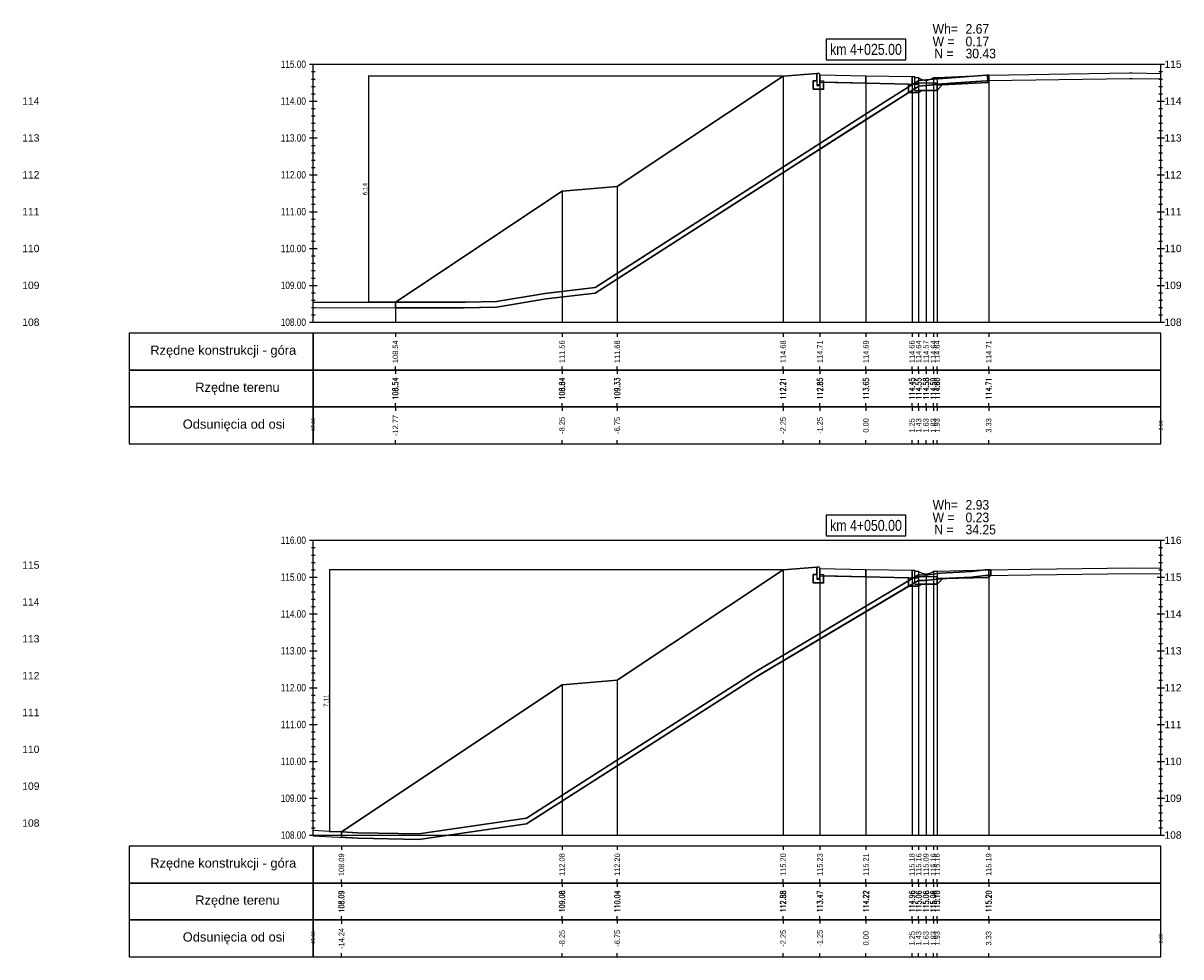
# Model space of a CAD drawing. Extents: x 7537626 to 7538805, y 5722894 to 5725486.
# Tile 8 of 105: x 7538060 to 7538091, y 5725310 to 5725335. Entities that reach past the tile are written whole.
import ezdxf

# ---------------------------------------------------------------- set-up
doc = ezdxf.new("R2010")
doc.units = 0
doc.header["$PDMODE"] = 35
doc.header["$PDSIZE"] = 0.3
for name, color, linetype in [('C-DROGI-PROFILE', 7, 'Continuous'), ('C-DROGI-PROFILE-ETYKIETY', 7, 'Continuous'), ('C-DROGI-PRZEKROJE-ETYKIETY', 7, 'Continuous'), ('C-POPRZECZKA-przekrój', 2, 'Continuous'), ('C-POPRZECZKA-widok', 1, 'Continuous')]:
    doc.layers.add(name, color=color, linetype=linetype)
for name, color, linetype, true_color in [('C-humus', 7, 'Continuous', 0x003df5), ('C-Teren', 7, 'Continuous', 0x008521), ('poprzeczki', 7, 'Continuous', 0x0000d6)]:
    doc.layers.add(name, color=color, linetype=linetype, true_color=true_color)
for name, color, linetype, lineweight, plot in [('D-1.pow. hum.', 7, 'Continuous', 30, False), ('D-2.wykop', 30, 'Continuous', 30, False), ('D-3.nasyp', 4, 'Continuous', 30, False)]:
    doc.layers.add(name, color=color, linetype=linetype, lineweight=lineweight, plot=plot)
doc.layers.add('D-roboty-ziemne-opis', color=2, linetype='Continuous', lineweight=30)
doc.styles.add('2mm08', font='arial.ttf', dxfattribs={"width": 0.8})
doc.styles.add('opis_50', font='arial.ttf', dxfattribs={"height": 0.125})
doc.styles.get("Standard").update_dxf_attribs({"font": 'arial.ttf'})
doc.dimstyles.new('OPIS_50', dxfattribs={"dimscale": 0.5, "dimtxt": 0.125, "dimasz": 0.25, "dimexe": 0.1, "dimexo": 0.15, "dimgap": 0.1, "dimtad": 1, "dimzin": 0, "dimtxsty": 'opis_50', "dimblk": 'ARCHTICK', "dimcen": 0.15, "dimdle": 0.1, "dimaunit": 2, "dimadec": 4, "dimazin": 0, "dimtfac": 1, "dimtmove": 0, "dimatfit": 3, "dimfxl": 1, "dimarcsym": 0})

# ---------------------------------------------------------------- blocks, each defined once
blk = doc.blocks.new('_ArchTick')
at = {"color": 0, "linetype": 'ByBlock', "const_width": 0.15}
blk.add_lwpolyline([(-0.5, -0.5), (0.5, 0.5)], dxfattribs=at)
blk = doc.blocks.new('*D197')
at = {"layer": 'Defpoints', "color": 0, "transparency": 16777216}
for p in [(7538080.468, 5725334.004), (7538069.219, 5725327.868), (7538069.945, 5725327.868)]:
    blk.add_point(p, dxfattribs=at)
at = {"layer": 'poprzeczki', "color": 0, "lineweight": -2, "transparency": 16777216}
for p, q in [((7538080.453, 5725334.004), (7538069.209, 5725334.004)), ((7538069.219, 5725334.014), (7538069.219, 5725327.858)), ((7538069.93, 5725327.868), (7538069.209, 5725327.868))]:
    blk.add_line(p, q, dxfattribs=at)
at = {"layer": 'poprzeczki', "color": 0, "lineweight": -2, "transparency": 16777216, "xscale": 0.025, "yscale": 0.025, "zscale": 0.025}
for p, rotation in [((7538069.219, 5725334.004), 90), ((7538069.219, 5725327.868), 270)]:
    blk.add_blockref('_ArchTick', p, dxfattribs=dict(at, rotation=rotation))
at = {"layer": 'poprzeczki', "color": 0, "transparency": 16777216, "insert": (7538069.134, 5725330.936), "char_height": 0.125, "attachment_point": 5, "rotation": 90, "style": 'opis_50'}
blk.add_mtext('6,14', dxfattribs=at)
blk = doc.blocks.new('*D198')
at = {"layer": 'Defpoints', "color": 0, "transparency": 16777216}
for p in [(7538080.468, 5725320.608), (7538068.16, 5725313.496), (7538068.481, 5725313.496)]:
    blk.add_point(p, dxfattribs=at)
at = {"layer": 'poprzeczki', "color": 0, "lineweight": -2, "transparency": 16777216}
for p, q in [((7538080.453, 5725320.608), (7538068.15, 5725320.608)), ((7538068.16, 5725320.618), (7538068.16, 5725313.486)), ((7538068.466, 5725313.496), (7538068.15, 5725313.496))]:
    blk.add_line(p, q, dxfattribs=at)
at = {"layer": 'poprzeczki', "color": 0, "lineweight": -2, "transparency": 16777216, "xscale": 0.025, "yscale": 0.025, "zscale": 0.025}
for p, rotation in [((7538068.16, 5725320.608), 90), ((7538068.16, 5725313.496), 270)]:
    blk.add_blockref('_ArchTick', p, dxfattribs=dict(at, rotation=rotation))
at = {"layer": 'poprzeczki', "color": 0, "transparency": 16777216, "insert": (7538068.075, 5725317.052), "char_height": 0.125, "attachment_point": 5, "rotation": 90, "style": 'opis_50'}
blk.add_mtext('7,11', dxfattribs=at)

msp = doc.modelspace()

# ---------------------------------------------------------------- linework, layer by layer
at = {"layer": 'C-DROGI-PROFILE', "color": 7, "linetype": 'Continuous', "lineweight": -3}
for p, q in [((7538069.945, 5725327.024), (7538069.945, 5725326.924)), ((7538074.468, 5725327.024), (7538074.468, 5725326.924)), ((7538075.968, 5725327.024), (7538075.968, 5725326.924)), ((7538080.468, 5725327.024), (7538080.468, 5725326.924)), ((7538081.468, 5725327.024), (7538081.468, 5725326.924)), ((7538082.718, 5725327.024), (7538082.718, 5725326.924)), ((7538083.968, 5725327.024), (7538083.968, 5725326.924)), ((7538084.148, 5725327.024), (7538084.148, 5725326.924)), ((7538084.348, 5725327.024), (7538084.348, 5725326.924)), ((7538084.548, 5725327.024), (7538084.548, 5725326.924)), ((7538084.648, 5725327.024), (7538084.648, 5725326.924)), ((7538086.048, 5725327.024), (7538086.048, 5725326.924)), ((7538069.945, 5725326.024), (7538069.945, 5725326.124)), ((7538074.468, 5725326.024), (7538074.468, 5725326.124)), ((7538075.968, 5725326.024), (7538075.968, 5725326.124)), ((7538080.468, 5725326.024), (7538080.468, 5725326.124)), ((7538081.468, 5725326.024), (7538081.468, 5725326.124)), ((7538082.718, 5725326.024), (7538082.718, 5725326.124)), ((7538083.968, 5725326.024), (7538083.968, 5725326.124)), ((7538084.148, 5725326.024), (7538084.148, 5725326.124)), ((7538084.348, 5725326.024), (7538084.348, 5725326.124)), ((7538084.548, 5725326.024), (7538084.548, 5725326.124)), ((7538084.648, 5725326.024), (7538084.648, 5725326.124)), ((7538086.048, 5725326.024), (7538086.048, 5725326.124)), ((7538069.945, 5725326.024), (7538069.945, 5725325.924)), ((7538074.468, 5725326.024), (7538074.468, 5725325.924)), ((7538075.968, 5725326.024), (7538075.968, 5725325.924)), ((7538080.468, 5725326.024), (7538080.468, 5725325.924)), ((7538081.468, 5725326.024), (7538081.468, 5725325.924)), ((7538082.718, 5725326.024), (7538082.718, 5725325.924)), ((7538083.968, 5725326.024), (7538083.968, 5725325.924)), ((7538084.148, 5725326.024), (7538084.148, 5725325.924)), ((7538084.348, 5725326.024), (7538084.348, 5725325.924)), ((7538084.548, 5725326.024), (7538084.548, 5725325.924)), ((7538084.648, 5725326.024), (7538084.648, 5725325.924)), ((7538086.048, 5725326.024), (7538086.048, 5725325.924)), ((7538069.945, 5725325.024), (7538069.945, 5725325.124)), ((7538074.468, 5725325.024), (7538074.468, 5725325.124)), ((7538075.968, 5725325.024), (7538075.968, 5725325.124)), ((7538080.468, 5725325.024), (7538080.468, 5725325.124)), ((7538081.468, 5725325.024), (7538081.468, 5725325.124)), ((7538082.718, 5725325.024), (7538082.718, 5725325.124)), ((7538083.968, 5725325.024), (7538083.968, 5725325.124)), ((7538084.148, 5725325.024), (7538084.148, 5725325.124)), ((7538084.348, 5725325.024), (7538084.348, 5725325.124)), ((7538084.548, 5725325.024), (7538084.548, 5725325.124)), ((7538084.648, 5725325.024), (7538084.648, 5725325.124)), ((7538086.048, 5725325.024), (7538086.048, 5725325.124)), ((7538069.945, 5725325.024), (7538069.945, 5725324.924)), ((7538074.468, 5725325.024), (7538074.468, 5725324.924)), ((7538075.968, 5725325.024), (7538075.968, 5725324.924)), ((7538080.468, 5725325.024), (7538080.468, 5725324.924)), ((7538081.468, 5725325.024), (7538081.468, 5725324.924)), ((7538082.718, 5725325.024), (7538082.718, 5725324.924)), ((7538083.968, 5725325.024), (7538083.968, 5725324.924)), ((7538084.148, 5725325.024), (7538084.148, 5725324.924)), ((7538084.348, 5725325.024), (7538084.348, 5725324.924)), ((7538084.548, 5725325.024), (7538084.548, 5725324.924)), ((7538084.648, 5725325.024), (7538084.648, 5725324.924)), ((7538086.048, 5725325.024), (7538086.048, 5725324.924)), ((7538069.945, 5725324.024), (7538069.945, 5725324.124)), ((7538074.468, 5725324.024), (7538074.468, 5725324.124)), ((7538075.968, 5725324.024), (7538075.968, 5725324.124)), ((7538080.468, 5725324.024), (7538080.468, 5725324.124)), ((7538081.468, 5725324.024), (7538081.468, 5725324.124)), ((7538082.718, 5725324.024), (7538082.718, 5725324.124)), ((7538083.968, 5725324.024), (7538083.968, 5725324.124)), ((7538084.148, 5725324.024), (7538084.148, 5725324.124)), ((7538084.348, 5725324.024), (7538084.348, 5725324.124)), ((7538084.548, 5725324.024), (7538084.548, 5725324.124)), ((7538084.648, 5725324.024), (7538084.648, 5725324.124)), ((7538086.048, 5725324.024), (7538086.048, 5725324.124)), ((7538068.481, 5725313.103), (7538068.481, 5725313.003)), ((7538074.468, 5725313.107), (7538074.468, 5725313.007)), ((7538075.968, 5725313.107), (7538075.968, 5725313.007)), ((7538080.468, 5725313.107), (7538080.468, 5725313.007)), ((7538081.468, 5725313.107), (7538081.468, 5725313.007)), ((7538082.718, 5725313.107), (7538082.718, 5725313.007)), ((7538083.968, 5725313.107), (7538083.968, 5725313.007)), ((7538084.148, 5725313.107), (7538084.148, 5725313.007)), ((7538084.348, 5725313.107), (7538084.348, 5725313.007)), ((7538084.548, 5725313.107), (7538084.548, 5725313.007)), ((7538084.648, 5725313.107), (7538084.648, 5725313.007)), ((7538086.048, 5725313.107), (7538086.048, 5725313.007)), ((7538068.481, 5725312.103), (7538068.481, 5725312.203)), ((7538068.481, 5725312.103), (7538068.481, 5725312.003)), ((7538074.468, 5725312.107), (7538074.468, 5725312.207)), ((7538074.468, 5725312.107), (7538074.468, 5725312.007)), ((7538075.968, 5725312.107), (7538075.968, 5725312.207)), ((7538075.968, 5725312.107), (7538075.968, 5725312.007)), ((7538080.468, 5725312.107), (7538080.468, 5725312.207)), ((7538080.468, 5725312.107), (7538080.468, 5725312.007)), ((7538081.468, 5725312.107), (7538081.468, 5725312.207)), ((7538081.468, 5725312.107), (7538081.468, 5725312.007)), ((7538082.718, 5725312.107), (7538082.718, 5725312.207)), ((7538082.718, 5725312.107), (7538082.718, 5725312.007)), ((7538083.968, 5725312.107), (7538083.968, 5725312.207)), ((7538083.968, 5725312.107), (7538083.968, 5725312.007)), ((7538084.148, 5725312.107), (7538084.148, 5725312.207)), ((7538084.148, 5725312.107), (7538084.148, 5725312.007)), ((7538084.348, 5725312.107), (7538084.348, 5725312.207)), ((7538084.348, 5725312.107), (7538084.348, 5725312.007)), ((7538084.548, 5725312.107), (7538084.548, 5725312.207)), ((7538084.548, 5725312.107), (7538084.548, 5725312.007)), ((7538084.648, 5725312.107), (7538084.648, 5725312.207)), ((7538084.648, 5725312.107), (7538084.648, 5725312.007)), ((7538086.048, 5725312.107), (7538086.048, 5725312.207)), ((7538086.048, 5725312.107), (7538086.048, 5725312.007)), ((7538068.481, 5725311.103), (7538068.481, 5725311.203)), ((7538068.481, 5725311.103), (7538068.481, 5725311.003)), ((7538074.468, 5725311.107), (7538074.468, 5725311.207)), ((7538074.468, 5725311.107), (7538074.468, 5725311.007)), ((7538075.968, 5725311.107), (7538075.968, 5725311.207)), ((7538075.968, 5725311.107), (7538075.968, 5725311.007)), ((7538080.468, 5725311.107), (7538080.468, 5725311.207)), ((7538080.468, 5725311.107), (7538080.468, 5725311.007)), ((7538081.468, 5725311.107), (7538081.468, 5725311.207)), ((7538081.468, 5725311.107), (7538081.468, 5725311.007)), ((7538082.718, 5725311.107), (7538082.718, 5725311.207)), ((7538082.718, 5725311.107), (7538082.718, 5725311.007)), ((7538083.968, 5725311.107), (7538083.968, 5725311.207)), ((7538083.968, 5725311.107), (7538083.968, 5725311.007)), ((7538084.148, 5725311.107), (7538084.148, 5725311.207)), ((7538084.148, 5725311.107), (7538084.148, 5725311.007)), ((7538084.348, 5725311.107), (7538084.348, 5725311.207)), ((7538084.348, 5725311.107), (7538084.348, 5725311.007)), ((7538084.548, 5725311.107), (7538084.548, 5725311.207)), ((7538084.548, 5725311.107), (7538084.548, 5725311.007)), ((7538084.648, 5725311.107), (7538084.648, 5725311.207)), ((7538084.648, 5725311.107), (7538084.648, 5725311.007)), ((7538086.048, 5725311.107), (7538086.048, 5725311.207)), ((7538086.048, 5725311.107), (7538086.048, 5725311.007)), ((7538068.481, 5725310.103), (7538068.481, 5725310.203)), ((7538074.468, 5725310.107), (7538074.468, 5725310.207)), ((7538075.968, 5725310.107), (7538075.968, 5725310.207)), ((7538080.468, 5725310.107), (7538080.468, 5725310.207)), ((7538081.468, 5725310.107), (7538081.468, 5725310.207)), ((7538082.718, 5725310.107), (7538082.718, 5725310.207)), ((7538083.968, 5725310.107), (7538083.968, 5725310.207)), ((7538084.148, 5725310.107), (7538084.148, 5725310.207)), ((7538084.348, 5725310.107), (7538084.348, 5725310.207)), ((7538084.548, 5725310.107), (7538084.548, 5725310.207)), ((7538084.648, 5725310.107), (7538084.648, 5725310.207)), ((7538086.048, 5725310.107), (7538086.048, 5725310.207))]:
    msp.add_line(p, q, dxfattribs=at)
at = {"layer": 'C-DROGI-PROFILE', "color": 1, "linetype": 'Continuous', "lineweight": -3}
for points in [[(7538067.718, 5725326.024), (7538067.718, 5725327.024), (7538062.718, 5725327.024), (7538062.718, 5725326.024)], [(7538067.718, 5725326.024), (7538090.718, 5725326.024), (7538090.718, 5725327.024), (7538067.718, 5725327.024)], [(7538067.718, 5725325.024), (7538067.718, 5725326.024), (7538062.718, 5725326.024), (7538062.718, 5725325.024)], [(7538067.718, 5725325.024), (7538090.718, 5725325.024), (7538090.718, 5725326.024), (7538067.718, 5725326.024)], [(7538067.718, 5725324.024), (7538067.718, 5725325.024), (7538062.718, 5725325.024), (7538062.718, 5725324.024)], [(7538067.718, 5725324.024), (7538090.718, 5725324.024), (7538090.718, 5725325.024), (7538067.718, 5725325.024)], [(7538067.718, 5725312.107), (7538067.718, 5725313.107), (7538062.718, 5725313.107), (7538062.718, 5725312.107)], [(7538067.718, 5725312.107), (7538090.718, 5725312.107), (7538090.718, 5725313.107), (7538067.718, 5725313.107)], [(7538067.718, 5725311.107), (7538067.718, 5725312.107), (7538062.718, 5725312.107), (7538062.718, 5725311.107)], [(7538067.718, 5725311.107), (7538090.718, 5725311.107), (7538090.718, 5725312.107), (7538067.718, 5725312.107)], [(7538067.718, 5725310.107), (7538067.718, 5725311.107), (7538062.718, 5725311.107), (7538062.718, 5725310.107)], [(7538067.718, 5725310.107), (7538090.718, 5725310.107), (7538090.718, 5725311.107), (7538067.718, 5725311.107)]]:
    msp.add_3dface(points, dxfattribs=at)
at = {"layer": 'C-DROGI-PRZEKROJE-ETYKIETY', "color": 1, "linetype": 'Continuous', "lineweight": -3}
for p, q in [((7538080.468, 5725334.004), (7538080.468, 5725327.324)), ((7538081.468, 5725334.038), (7538081.468, 5725327.324)), ((7538082.718, 5725334.013), (7538082.718, 5725327.324)), ((7538083.968, 5725333.988), (7538083.968, 5725327.324)), ((7538084.148, 5725333.962), (7538084.148, 5725327.324)), ((7538084.548, 5725333.962), (7538084.548, 5725327.324)), ((7538084.648, 5725333.962), (7538084.648, 5725327.324)), ((7538086.048, 5725334.03), (7538086.048, 5725327.324)), ((7538084.348, 5725333.892), (7538084.348, 5725327.324)), ((7538080.468, 5725320.608), (7538080.468, 5725313.407)), ((7538081.468, 5725320.642), (7538081.468, 5725313.407)), ((7538082.718, 5725320.617), (7538082.718, 5725313.407)), ((7538083.968, 5725320.592), (7538083.968, 5725313.407)), ((7538084.148, 5725320.566), (7538084.148, 5725313.407)), ((7538084.348, 5725320.496), (7538084.348, 5725313.407)), ((7538084.548, 5725320.566), (7538084.548, 5725313.407)), ((7538084.648, 5725320.566), (7538084.648, 5725313.407)), ((7538086.048, 5725320.602), (7538086.048, 5725313.407))]:
    msp.add_line(p, q, dxfattribs=at)
for points in [[(7538074.468, 5725330.884), (7538074.468, 5725327.324)], [(7538075.968, 5725331.004), (7538075.968, 5725327.324)], [(7538069.945, 5725327.868), (7538069.945, 5725327.324)], [(7538075.968, 5725317.608), (7538075.968, 5725313.407)], [(7538074.468, 5725317.488), (7538074.468, 5725313.407)], [(7538068.481, 5725313.496), (7538068.481, 5725313.407)]]:
    msp.add_lwpolyline(points, dxfattribs=at)
at = {"layer": 'C-humus'}
for p, q in [((7538086.05, 5725333.88), (7538089.872, 5725333.939)), ((7538089.872, 5725333.939), (7538089.942, 5725333.938)), ((7538089.942, 5725333.938), (7538090.718, 5725333.925)), ((7538083.863, 5725333.558), (7538084.155, 5725333.733)), ((7538084.155, 5725333.733), (7538084.747, 5725333.784)), ((7538084.747, 5725333.784), (7538084.759, 5725333.787)), ((7538084.759, 5725333.787), (7538084.786, 5725333.79)), ((7538084.786, 5725333.79), (7538085.983, 5725333.879)), ((7538085.983, 5725333.879), (7538086.05, 5725333.88)), ((7538075.364, 5725328.115), (7538083.863, 5725333.558)), ((7538072.692, 5725327.736), (7538074.005, 5725327.956)), ((7538074.005, 5725327.956), (7538075.364, 5725328.115)), ((7538067.718, 5725327.722), (7538071.833, 5725327.715)), ((7538071.833, 5725327.715), (7538072.692, 5725327.736)), ((7538084.752, 5725320.364), (7538085.581, 5725320.406)), ((7538085.581, 5725320.406), (7538085.954, 5725320.451)), ((7538085.954, 5725320.451), (7538087.191, 5725320.473)), ((7538087.191, 5725320.473), (7538089.971, 5725320.507)), ((7538089.971, 5725320.507), (7538090.718, 5725320.497)), ((7538079.527, 5725317.576), (7538084.14, 5725320.318)), ((7538084.14, 5725320.318), (7538084.321, 5725320.315)), ((7538084.321, 5725320.315), (7538084.752, 5725320.364)), ((7538073.5, 5725313.713), (7538079.527, 5725317.576)), ((7538070.578, 5725313.289), (7538073.5, 5725313.713)), ((7538067.718, 5725313.39), (7538068.927, 5725313.321)), ((7538068.927, 5725313.321), (7538070.578, 5725313.289))]:
    msp.add_line(p, q, dxfattribs=at)
at = {"layer": 'C-POPRZECZKA-przekrój', "color": 2, "linetype": 'Continuous', "lineweight": -3}
for p, q in [((7538080.468, 5725334.004), (7538081.388, 5725334.078)), ((7538080.968, 5725334.044), (7538081.388, 5725334.078)), ((7538081.428, 5725334.078), (7538081.388, 5725334.078)), ((7538081.388, 5725334.078), (7538081.388, 5725333.748)), ((7538081.434, 5725334.078), (7538081.428, 5725334.078)), ((7538081.442, 5725334.075), (7538081.434, 5725334.078)), ((7538081.451, 5725334.071), (7538081.442, 5725334.075)), ((7538081.457, 5725334.066), (7538081.451, 5725334.071)), ((7538081.461, 5725334.061), (7538081.457, 5725334.066)), ((7538081.465, 5725334.054), (7538081.461, 5725334.061)), ((7538081.468, 5725334.045), (7538081.465, 5725334.054)), ((7538081.468, 5725334.038), (7538081.468, 5725334.045)), ((7538081.468, 5725334.038), (7538082.718, 5725334.013)), ((7538081.468, 5725334.038), (7538081.469, 5725333.838)), ((7538081.468, 5725333.748), (7538081.468, 5725334.038)), ((7538081.468, 5725334.038), (7538081.468, 5725333.878)), ((7538082.718, 5725333.813), (7538082.718, 5725334.013)), ((7538082.718, 5725334.013), (7538083.968, 5725333.988)), ((7538083.968, 5725333.988), (7538083.967, 5725333.788)), ((7538083.968, 5725333.988), (7538084.048, 5725333.988)), ((7538083.968, 5725333.788), (7538083.968, 5725333.988)), ((7538083.968, 5725333.988), (7538083.968, 5725333.658)), ((7538084.048, 5725333.612), (7538084.048, 5725333.988)), ((7538084.048, 5725333.962), (7538084.148, 5725333.962)), ((7538084.048, 5725333.812), (7538084.048, 5725333.962)), ((7538084.148, 5725333.962), (7538084.165, 5725333.949)), ((7538084.165, 5725333.949), (7538084.183, 5725333.938)), ((7538084.183, 5725333.938), (7538084.199, 5725333.929)), ((7538084.199, 5725333.929), (7538084.219, 5725333.919)), ((7538084.219, 5725333.919), (7538084.241, 5725333.911)), ((7538084.241, 5725333.911), (7538084.269, 5725333.902)), ((7538084.419, 5725333.9), (7538084.448, 5725333.908)), ((7538084.448, 5725333.908), (7538084.474, 5725333.918)), ((7538084.474, 5725333.918), (7538084.498, 5725333.929)), ((7538084.498, 5725333.929), (7538084.517, 5725333.94)), ((7538084.517, 5725333.94), (7538084.532, 5725333.95)), ((7538084.532, 5725333.95), (7538084.548, 5725333.962)), ((7538084.548, 5725333.962), (7538084.648, 5725333.962)), ((7538084.648, 5725333.962), (7538084.648, 5725333.812)), ((7538081.288, 5725333.648), (7538081.288, 5725333.878)), ((7538081.288, 5725333.878), (7538081.388, 5725333.878)), ((7538081.568, 5725333.648), (7538081.288, 5725333.648)), ((7538081.388, 5725333.878), (7538081.388, 5725333.778)), ((7538081.388, 5725333.778), (7538081.468, 5725333.778)), ((7538081.388, 5725333.748), (7538081.468, 5725333.748)), ((7538081.468, 5725333.878), (7538081.568, 5725333.878)), ((7538081.469, 5725333.838), (7538082.718, 5725333.813)), ((7538081.568, 5725333.878), (7538081.568, 5725333.648)), ((7538082.718, 5725333.813), (7538083.967, 5725333.788)), ((7538083.868, 5725333.558), (7538083.868, 5725333.788)), ((7538083.868, 5725333.788), (7538083.968, 5725333.788)), ((7538083.968, 5725333.658), (7538084.048, 5725333.658)), ((7538084.648, 5725333.812), (7538084.048, 5725333.812)), ((7538084.048, 5725333.788), (7538084.148, 5725333.788)), ((7538084.048, 5725333.658), (7538084.048, 5725333.788)), ((7538084.048, 5725333.612), (7538084.648, 5725333.612)), ((7538084.148, 5725333.788), (7538084.148, 5725333.558)), ((7538084.269, 5725333.902), (7538084.295, 5725333.896)), ((7538084.295, 5725333.896), (7538084.318, 5725333.893)), ((7538084.318, 5725333.893), (7538084.348, 5725333.892)), ((7538084.348, 5725333.892), (7538084.371, 5725333.893)), ((7538084.371, 5725333.893), (7538084.397, 5725333.896)), ((7538084.397, 5725333.896), (7538084.419, 5725333.9)), ((7538084.648, 5725333.612), (7538084.648, 5725333.812)), ((7538084.148, 5725333.558), (7538083.868, 5725333.558)), ((7538080.468, 5725320.608), (7538081.388, 5725320.682)), ((7538080.968, 5725320.648), (7538081.388, 5725320.682)), ((7538081.288, 5725320.252), (7538081.288, 5725320.482)), ((7538081.288, 5725320.482), (7538081.388, 5725320.482)), ((7538081.428, 5725320.682), (7538081.388, 5725320.682)), ((7538081.388, 5725320.682), (7538081.388, 5725320.352)), ((7538081.388, 5725320.482), (7538081.388, 5725320.382)), ((7538081.434, 5725320.681), (7538081.428, 5725320.682)), ((7538081.442, 5725320.679), (7538081.434, 5725320.681)), ((7538081.451, 5725320.675), (7538081.442, 5725320.679)), ((7538081.457, 5725320.67), (7538081.451, 5725320.675)), ((7538081.461, 5725320.665), (7538081.457, 5725320.67)), ((7538081.465, 5725320.657), (7538081.461, 5725320.665)), ((7538081.468, 5725320.649), (7538081.465, 5725320.657)), ((7538081.468, 5725320.642), (7538081.468, 5725320.649)), ((7538081.468, 5725320.642), (7538082.718, 5725320.617)), ((7538081.468, 5725320.642), (7538081.469, 5725320.442)), ((7538081.468, 5725320.352), (7538081.468, 5725320.642)), ((7538081.468, 5725320.642), (7538081.468, 5725320.482)), ((7538081.468, 5725320.482), (7538081.568, 5725320.482)), ((7538081.469, 5725320.442), (7538082.718, 5725320.417)), ((7538081.568, 5725320.482), (7538081.568, 5725320.252)), ((7538082.718, 5725320.417), (7538082.718, 5725320.617)), ((7538082.718, 5725320.617), (7538083.968, 5725320.592)), ((7538082.718, 5725320.417), (7538083.967, 5725320.392)), ((7538083.968, 5725320.592), (7538083.967, 5725320.392)), ((7538083.968, 5725320.592), (7538084.048, 5725320.592)), ((7538083.968, 5725320.392), (7538083.968, 5725320.592)), ((7538083.968, 5725320.592), (7538083.968, 5725320.262)), ((7538084.048, 5725320.216), (7538084.048, 5725320.592)), ((7538084.048, 5725320.566), (7538084.148, 5725320.566)), ((7538084.048, 5725320.416), (7538084.048, 5725320.566)), ((7538084.648, 5725320.416), (7538084.048, 5725320.416)), ((7538084.148, 5725320.566), (7538084.165, 5725320.553)), ((7538084.165, 5725320.553), (7538084.183, 5725320.541)), ((7538084.183, 5725320.541), (7538084.199, 5725320.532)), ((7538084.199, 5725320.532), (7538084.219, 5725320.523)), ((7538084.219, 5725320.523), (7538084.241, 5725320.514)), ((7538084.241, 5725320.514), (7538084.269, 5725320.506)), ((7538084.269, 5725320.506), (7538084.295, 5725320.5)), ((7538084.295, 5725320.5), (7538084.318, 5725320.497)), ((7538084.318, 5725320.497), (7538084.348, 5725320.496)), ((7538084.348, 5725320.496), (7538084.371, 5725320.496)), ((7538084.371, 5725320.496), (7538084.397, 5725320.499)), ((7538084.397, 5725320.499), (7538084.419, 5725320.503)), ((7538084.419, 5725320.503), (7538084.448, 5725320.511)), ((7538084.448, 5725320.511), (7538084.474, 5725320.521)), ((7538084.474, 5725320.521), (7538084.498, 5725320.533)), ((7538084.498, 5725320.533), (7538084.517, 5725320.543)), ((7538084.517, 5725320.543), (7538084.532, 5725320.554)), ((7538084.532, 5725320.554), (7538084.548, 5725320.566)), ((7538084.548, 5725320.566), (7538084.648, 5725320.566)), ((7538084.648, 5725320.566), (7538084.648, 5725320.416)), ((7538084.648, 5725320.216), (7538084.648, 5725320.416)), ((7538081.568, 5725320.252), (7538081.288, 5725320.252)), ((7538081.388, 5725320.382), (7538081.468, 5725320.382)), ((7538081.388, 5725320.352), (7538081.468, 5725320.352)), ((7538083.868, 5725320.162), (7538083.868, 5725320.392)), ((7538083.868, 5725320.392), (7538083.968, 5725320.392)), ((7538084.148, 5725320.162), (7538083.868, 5725320.162)), ((7538083.968, 5725320.262), (7538084.048, 5725320.262)), ((7538084.048, 5725320.392), (7538084.148, 5725320.392)), ((7538084.048, 5725320.262), (7538084.048, 5725320.392)), ((7538084.048, 5725320.216), (7538084.648, 5725320.216)), ((7538084.148, 5725320.392), (7538084.148, 5725320.162))]:
    msp.add_line(p, q, dxfattribs=at)
for points in [[(7538069.945, 5725327.868), (7538074.468, 5725330.884), (7538075.968, 5725331.004), (7538080.468, 5725334.004)], [(7538068.481, 5725313.496), (7538074.468, 5725317.488), (7538075.968, 5725317.608), (7538080.468, 5725320.608)]]:
    msp.add_lwpolyline(points, dxfattribs=at)
at = {"layer": 'C-POPRZECZKA-przekrój'}
for points in [[(7538084.648, 5725333.962), (7538086.017, 5725334.03)], [(7538084.658, 5725333.762), (7538086.026, 5725333.83)], [(7538084.648, 5725320.566), (7538086.048, 5725320.601)], [(7538084.653, 5725320.366), (7538086.053, 5725320.401)]]:
    msp.add_lwpolyline(points, dxfattribs=at)
at = {"layer": 'C-POPRZECZKA-widok', "color": 1, "linetype": 'Continuous', "lineweight": -3}
for p, q in [((7538067.618, 5725334.324), (7538090.818, 5725334.324)), ((7538067.718, 5725327.324), (7538067.718, 5725334.324)), ((7538090.718, 5725327.324), (7538090.718, 5725334.324)), ((7538067.668, 5725334.124), (7538067.768, 5725334.124)), ((7538067.668, 5725333.924), (7538067.768, 5725333.924)), ((7538090.668, 5725334.124), (7538090.768, 5725334.124)), ((7538090.668, 5725333.924), (7538090.768, 5725333.924)), ((7538067.668, 5725333.724), (7538067.768, 5725333.724)), ((7538090.668, 5725333.724), (7538090.768, 5725333.724)), ((7538067.618, 5725333.324), (7538067.818, 5725333.324)), ((7538067.668, 5725333.524), (7538067.768, 5725333.524)), ((7538067.668, 5725333.324), (7538067.768, 5725333.324)), ((7538090.618, 5725333.324), (7538090.818, 5725333.324)), ((7538090.668, 5725333.524), (7538090.768, 5725333.524)), ((7538090.668, 5725333.324), (7538090.768, 5725333.324)), ((7538067.668, 5725333.124), (7538067.768, 5725333.124)), ((7538090.668, 5725333.124), (7538090.768, 5725333.124)), ((7538067.668, 5725332.924), (7538067.768, 5725332.924)), ((7538067.668, 5725332.724), (7538067.768, 5725332.724)), ((7538090.668, 5725332.924), (7538090.768, 5725332.924)), ((7538090.668, 5725332.724), (7538090.768, 5725332.724)), ((7538067.668, 5725332.524), (7538067.768, 5725332.524)), ((7538090.668, 5725332.524), (7538090.768, 5725332.524)), ((7538067.618, 5725332.324), (7538067.818, 5725332.324)), ((7538067.668, 5725332.324), (7538067.768, 5725332.324)), ((7538067.668, 5725332.124), (7538067.768, 5725332.124)), ((7538090.618, 5725332.324), (7538090.818, 5725332.324)), ((7538090.668, 5725332.324), (7538090.768, 5725332.324)), ((7538090.668, 5725332.124), (7538090.768, 5725332.124)), ((7538067.668, 5725331.924), (7538067.768, 5725331.924)), ((7538067.668, 5725331.724), (7538067.768, 5725331.724)), ((7538090.668, 5725331.924), (7538090.768, 5725331.924)), ((7538090.668, 5725331.724), (7538090.768, 5725331.724)), ((7538067.668, 5725331.524), (7538067.768, 5725331.524)), ((7538090.668, 5725331.524), (7538090.768, 5725331.524)), ((7538067.618, 5725331.324), (7538067.818, 5725331.324)), ((7538067.668, 5725331.324), (7538067.768, 5725331.324)), ((7538067.668, 5725331.124), (7538067.768, 5725331.124)), ((7538090.618, 5725331.324), (7538090.818, 5725331.324)), ((7538090.668, 5725331.324), (7538090.768, 5725331.324)), ((7538090.668, 5725331.124), (7538090.768, 5725331.124)), ((7538067.668, 5725330.924), (7538067.768, 5725330.924)), ((7538090.668, 5725330.924), (7538090.768, 5725330.924)), ((7538067.668, 5725330.724), (7538067.768, 5725330.724)), ((7538067.668, 5725330.524), (7538067.768, 5725330.524)), ((7538090.668, 5725330.724), (7538090.768, 5725330.724)), ((7538090.668, 5725330.524), (7538090.768, 5725330.524)), ((7538067.618, 5725330.324), (7538067.818, 5725330.324)), ((7538067.668, 5725330.324), (7538067.768, 5725330.324)), ((7538090.618, 5725330.324), (7538090.818, 5725330.324)), ((7538090.668, 5725330.324), (7538090.768, 5725330.324)), ((7538067.668, 5725330.124), (7538067.768, 5725330.124)), ((7538067.668, 5725329.924), (7538067.768, 5725329.924)), ((7538090.668, 5725330.124), (7538090.768, 5725330.124)), ((7538090.668, 5725329.924), (7538090.768, 5725329.924)), ((7538067.668, 5725329.724), (7538067.768, 5725329.724)), ((7538067.668, 5725329.524), (7538067.768, 5725329.524)), ((7538090.668, 5725329.724), (7538090.768, 5725329.724)), ((7538090.668, 5725329.524), (7538090.768, 5725329.524)), ((7538067.618, 5725329.324), (7538067.818, 5725329.324)), ((7538067.668, 5725329.324), (7538067.768, 5725329.324)), ((7538090.618, 5725329.324), (7538090.818, 5725329.324)), ((7538090.668, 5725329.324), (7538090.768, 5725329.324)), ((7538067.668, 5725329.124), (7538067.768, 5725329.124)), ((7538067.668, 5725328.924), (7538067.768, 5725328.924)), ((7538090.668, 5725329.124), (7538090.768, 5725329.124)), ((7538090.668, 5725328.924), (7538090.768, 5725328.924)), ((7538067.668, 5725328.724), (7538067.768, 5725328.724)), ((7538090.668, 5725328.724), (7538090.768, 5725328.724)), ((7538067.618, 5725328.324), (7538067.818, 5725328.324)), ((7538067.668, 5725328.524), (7538067.768, 5725328.524)), ((7538067.668, 5725328.324), (7538067.768, 5725328.324)), ((7538090.618, 5725328.324), (7538090.818, 5725328.324)), ((7538090.668, 5725328.524), (7538090.768, 5725328.524)), ((7538090.668, 5725328.324), (7538090.768, 5725328.324)), ((7538067.668, 5725328.124), (7538067.768, 5725328.124)), ((7538090.668, 5725328.124), (7538090.768, 5725328.124)), ((7538067.668, 5725327.924), (7538067.768, 5725327.924)), ((7538067.668, 5725327.724), (7538067.768, 5725327.724)), ((7538090.668, 5725327.924), (7538090.768, 5725327.924)), ((7538090.668, 5725327.724), (7538090.768, 5725327.724)), ((7538067.618, 5725327.324), (7538090.818, 5725327.324)), ((7538067.668, 5725327.524), (7538067.768, 5725327.524)), ((7538090.668, 5725327.524), (7538090.768, 5725327.524)), ((7538067.618, 5725321.407), (7538090.818, 5725321.407)), ((7538067.718, 5725313.407), (7538067.718, 5725321.407)), ((7538090.718, 5725313.407), (7538090.718, 5725321.407)), ((7538067.668, 5725321.207), (7538067.768, 5725321.207)), ((7538090.668, 5725321.207), (7538090.768, 5725321.207)), ((7538067.668, 5725321.007), (7538067.768, 5725321.007)), ((7538067.668, 5725320.807), (7538067.768, 5725320.807)), ((7538090.668, 5725321.007), (7538090.768, 5725321.007)), ((7538090.668, 5725320.807), (7538090.768, 5725320.807)), ((7538067.618, 5725320.407), (7538067.818, 5725320.407)), ((7538067.668, 5725320.607), (7538067.768, 5725320.607)), ((7538067.668, 5725320.407), (7538067.768, 5725320.407)), ((7538090.618, 5725320.407), (7538090.818, 5725320.407)), ((7538090.668, 5725320.607), (7538090.768, 5725320.607)), ((7538090.668, 5725320.407), (7538090.768, 5725320.407)), ((7538067.668, 5725320.207), (7538067.768, 5725320.207)), ((7538090.668, 5725320.207), (7538090.768, 5725320.207)), ((7538067.668, 5725320.007), (7538067.768, 5725320.007)), ((7538067.668, 5725319.807), (7538067.768, 5725319.807)), ((7538090.668, 5725320.007), (7538090.768, 5725320.007)), ((7538090.668, 5725319.807), (7538090.768, 5725319.807)), ((7538067.668, 5725319.607), (7538067.768, 5725319.607)), ((7538090.668, 5725319.607), (7538090.768, 5725319.607)), ((7538067.618, 5725319.407), (7538067.818, 5725319.407)), ((7538067.668, 5725319.407), (7538067.768, 5725319.407)), ((7538067.668, 5725319.207), (7538067.768, 5725319.207)), ((7538090.618, 5725319.407), (7538090.818, 5725319.407)), ((7538090.668, 5725319.407), (7538090.768, 5725319.407)), ((7538090.668, 5725319.207), (7538090.768, 5725319.207)), ((7538067.668, 5725319.007), (7538067.768, 5725319.007)), ((7538090.668, 5725319.007), (7538090.768, 5725319.007)), ((7538067.668, 5725318.807), (7538067.768, 5725318.807)), ((7538067.668, 5725318.607), (7538067.768, 5725318.607)), ((7538090.668, 5725318.807), (7538090.768, 5725318.807)), ((7538090.668, 5725318.607), (7538090.768, 5725318.607)), ((7538067.618, 5725318.407), (7538067.818, 5725318.407)), ((7538067.668, 5725318.407), (7538067.768, 5725318.407)), ((7538067.668, 5725318.207), (7538067.768, 5725318.207)), ((7538090.618, 5725318.407), (7538090.818, 5725318.407)), ((7538090.668, 5725318.407), (7538090.768, 5725318.407)), ((7538090.668, 5725318.207), (7538090.768, 5725318.207)), ((7538067.668, 5725318.007), (7538067.768, 5725318.007)), ((7538090.668, 5725318.007), (7538090.768, 5725318.007)), ((7538067.668, 5725317.807), (7538067.768, 5725317.807)), ((7538067.668, 5725317.607), (7538067.768, 5725317.607)), ((7538090.668, 5725317.807), (7538090.768, 5725317.807)), ((7538090.668, 5725317.607), (7538090.768, 5725317.607)), ((7538067.618, 5725317.407), (7538067.818, 5725317.407)), ((7538067.668, 5725317.407), (7538067.768, 5725317.407)), ((7538090.618, 5725317.407), (7538090.818, 5725317.407)), ((7538090.668, 5725317.407), (7538090.768, 5725317.407)), ((7538067.668, 5725317.207), (7538067.768, 5725317.207)), ((7538067.668, 5725317.007), (7538067.768, 5725317.007)), ((7538090.668, 5725317.207), (7538090.768, 5725317.207)), ((7538090.668, 5725317.007), (7538090.768, 5725317.007)), ((7538067.668, 5725316.807), (7538067.768, 5725316.807)), ((7538090.668, 5725316.807), (7538090.768, 5725316.807)), ((7538067.618, 5725316.407), (7538067.818, 5725316.407)), ((7538067.668, 5725316.607), (7538067.768, 5725316.607)), ((7538067.668, 5725316.407), (7538067.768, 5725316.407)), ((7538090.618, 5725316.407), (7538090.818, 5725316.407)), ((7538090.668, 5725316.607), (7538090.768, 5725316.607)), ((7538090.668, 5725316.407), (7538090.768, 5725316.407)), ((7538067.668, 5725316.207), (7538067.768, 5725316.207)), ((7538067.668, 5725316.007), (7538067.768, 5725316.007)), ((7538090.668, 5725316.207), (7538090.768, 5725316.207)), ((7538090.668, 5725316.007), (7538090.768, 5725316.007)), ((7538067.668, 5725315.807), (7538067.768, 5725315.807)), ((7538090.668, 5725315.807), (7538090.768, 5725315.807)), ((7538067.618, 5725315.407), (7538067.818, 5725315.407)), ((7538067.668, 5725315.607), (7538067.768, 5725315.607)), ((7538067.668, 5725315.407), (7538067.768, 5725315.407)), ((7538090.618, 5725315.407), (7538090.818, 5725315.407)), ((7538090.668, 5725315.607), (7538090.768, 5725315.607)), ((7538090.668, 5725315.407), (7538090.768, 5725315.407)), ((7538067.668, 5725315.207), (7538067.768, 5725315.207)), ((7538090.668, 5725315.207), (7538090.768, 5725315.207)), ((7538067.668, 5725315.007), (7538067.768, 5725315.007)), ((7538067.668, 5725314.807), (7538067.768, 5725314.807)), ((7538090.668, 5725315.007), (7538090.768, 5725315.007)), ((7538090.668, 5725314.807), (7538090.768, 5725314.807)), ((7538067.668, 5725314.607), (7538067.768, 5725314.607)), ((7538090.668, 5725314.607), (7538090.768, 5725314.607)), ((7538067.618, 5725314.407), (7538067.818, 5725314.407)), ((7538067.668, 5725314.407), (7538067.768, 5725314.407)), ((7538067.668, 5725314.207), (7538067.768, 5725314.207)), ((7538090.618, 5725314.407), (7538090.818, 5725314.407)), ((7538090.668, 5725314.407), (7538090.768, 5725314.407)), ((7538090.668, 5725314.207), (7538090.768, 5725314.207)), ((7538067.668, 5725314.007), (7538067.768, 5725314.007)), ((7538067.668, 5725313.807), (7538067.768, 5725313.807)), ((7538090.668, 5725314.007), (7538090.768, 5725314.007)), ((7538090.668, 5725313.807), (7538090.768, 5725313.807)), ((7538067.668, 5725313.607), (7538067.768, 5725313.607)), ((7538090.668, 5725313.607), (7538090.768, 5725313.607)), ((7538067.618, 5725313.407), (7538090.818, 5725313.407))]:
    msp.add_line(p, q, dxfattribs=at)
at = {"layer": 'C-POPRZECZKA-widok', "color": 3, "linetype": 'Continuous', "lineweight": -3}
for points in [[(7538081.638, 5725334.449), (7538083.798, 5725334.449), (7538083.798, 5725335.006), (7538081.638, 5725335.006)], [(7538081.638, 5725321.532), (7538083.798, 5725321.532), (7538083.798, 5725322.088), (7538081.638, 5725322.088)]]:
    msp.add_3dface(points, dxfattribs=at)
at = {"layer": 'C-Teren'}
for p, q in [((7538084.155, 5725333.883), (7538084.747, 5725333.934)), ((7538084.747, 5725333.934), (7538084.759, 5725333.937)), ((7538084.759, 5725333.937), (7538084.786, 5725333.94)), ((7538084.786, 5725333.94), (7538085.983, 5725334.029)), ((7538085.983, 5725334.029), (7538086.05, 5725334.03)), ((7538086.05, 5725334.03), (7538089.872, 5725334.089)), ((7538089.872, 5725334.089), (7538089.942, 5725334.088)), ((7538089.942, 5725334.088), (7538090.718, 5725334.075)), ((7538075.364, 5725328.265), (7538083.863, 5725333.708)), ((7538083.863, 5725333.708), (7538084.155, 5725333.883)), ((7538074.005, 5725328.106), (7538075.364, 5725328.265)), ((7538072.692, 5725327.886), (7538074.005, 5725328.106)), ((7538067.718, 5725327.872), (7538071.833, 5725327.865)), ((7538071.833, 5725327.865), (7538072.692, 5725327.886)), ((7538079.527, 5725317.726), (7538084.14, 5725320.468)), ((7538084.14, 5725320.468), (7538084.321, 5725320.465)), ((7538084.321, 5725320.465), (7538084.752, 5725320.514)), ((7538084.752, 5725320.514), (7538085.581, 5725320.556)), ((7538085.581, 5725320.556), (7538085.954, 5725320.601)), ((7538085.954, 5725320.601), (7538087.191, 5725320.623)), ((7538087.191, 5725320.623), (7538089.971, 5725320.657)), ((7538089.971, 5725320.657), (7538090.718, 5725320.647)), ((7538073.5, 5725313.863), (7538079.527, 5725317.726)), ((7538070.578, 5725313.439), (7538073.5, 5725313.863)), ((7538067.718, 5725313.54), (7538068.927, 5725313.471)), ((7538068.927, 5725313.471), (7538070.578, 5725313.439))]:
    msp.add_line(p, q, dxfattribs=at)
at = {"layer": 'D-1.pow. hum.'}
for points in [[(7538069.945, 5725327.868), (7538069.945, 5725327.715), (7538071.759, 5725327.715), (7538072.692, 5725327.736), (7538074.04, 5725327.96), (7538075.364, 5725328.115), (7538079.078, 5725330.493), (7538082.533, 5725332.706), (7538084.155, 5725333.733), (7538084.773, 5725333.789), (7538085.983, 5725333.879), (7538086.05, 5725333.88), (7538086.048, 5725334.03), (7538085.983, 5725334.029), (7538084.8, 5725333.941), (7538084.747, 5725333.934), (7538084.155, 5725333.883), (7538083.232, 5725333.304), (7538082.102, 5725332.58), (7538080.504, 5725331.556), (7538077.668, 5725329.74), (7538075.364, 5725328.265), (7538074.005, 5725328.106), (7538072.692, 5725327.886), (7538071.852, 5725327.866), (7538069.945, 5725327.868)], [(7538068.481, 5725313.496), (7538068.48, 5725313.347), (7538068.927, 5725313.321), (7538070.578, 5725313.289), (7538073.5, 5725313.713), (7538079.825, 5725317.753), (7538084.14, 5725320.318), (7538084.321, 5725320.315), (7538084.752, 5725320.364), (7538085.581, 5725320.406), (7538085.954, 5725320.451), (7538086.103, 5725320.453), (7538086.107, 5725320.603), (7538085.954, 5725320.601), (7538085.581, 5725320.556), (7538084.752, 5725320.514), (7538084.321, 5725320.465), (7538084.14, 5725320.468), (7538081.578, 5725318.945), (7538079.732, 5725317.848), (7538075.173, 5725314.936), (7538073.5, 5725313.863), (7538070.578, 5725313.439), (7538068.927, 5725313.471), (7538068.481, 5725313.496)]]:
    msp.add_lwpolyline(points, dxfattribs=at)
at = {"layer": 'D-2.wykop'}
for points in [[(7538083.879, 5725333.558), (7538084.148, 5725333.558), (7538084.232, 5725333.612), (7538084.648, 5725333.612), (7538084.788, 5725333.769), (7538086.026, 5725333.83), (7538086.05, 5725333.88), (7538085.983, 5725333.879), (7538085.015, 5725333.807), (7538084.155, 5725333.733), (7538083.879, 5725333.558)], [(7538083.878, 5725320.163), (7538084.148, 5725320.163), (7538084.225, 5725320.216), (7538084.648, 5725320.216), (7538084.807, 5725320.367), (7538086.048, 5725320.401), (7538086.103, 5725320.453), (7538086.048, 5725320.452), (7538085.954, 5725320.451), (7538085.581, 5725320.406), (7538084.774, 5725320.369), (7538084.321, 5725320.315), (7538084.14, 5725320.318), (7538083.878, 5725320.163)]]:
    msp.add_lwpolyline(points, dxfattribs=at)
at = {"layer": 'D-3.nasyp'}
for points in [[(7538081.288, 5725333.648), (7538081.288, 5725333.878), (7538081.388, 5725333.878), (7538081.388, 5725334.078), (7538080.468, 5725334.004), (7538075.968, 5725331.005), (7538074.468, 5725330.884), (7538069.945, 5725327.868), (7538069.944, 5725327.718), (7538071.797, 5725327.715), (7538072.692, 5725327.736), (7538074.04, 5725327.96), (7538075.364, 5725328.115), (7538079.867, 5725330.999), (7538083.879, 5725333.558), (7538083.868, 5725333.558), (7538083.868, 5725333.788), (7538081.575, 5725333.836), (7538081.568, 5725333.836), (7538081.568, 5725333.648), (7538081.288, 5725333.648)], [(7538086.026, 5725333.83), (7538086.017, 5725334.03), (7538086.048, 5725334.03), (7538086.05, 5725333.88), (7538086.026, 5725333.83)], [(7538084.148, 5725333.612), (7538084.148, 5725333.558), (7538084.232, 5725333.612), (7538084.148, 5725333.612)], [(7538084.648, 5725333.76), (7538084.648, 5725333.612), (7538084.788, 5725333.769), (7538084.648, 5725333.76)], [(7538081.288, 5725320.482), (7538081.388, 5725320.482), (7538081.388, 5725320.682), (7538080.468, 5725320.608), (7538075.968, 5725317.608), (7538074.468, 5725317.488), (7538068.481, 5725313.496), (7538068.48, 5725313.347), (7538068.927, 5725313.321), (7538070.578, 5725313.289), (7538073.5, 5725313.713), (7538077.412, 5725316.212), (7538079.825, 5725317.753), (7538083.876, 5725320.162), (7538083.868, 5725320.162), (7538083.868, 5725320.392), (7538081.568, 5725320.44), (7538081.568, 5725320.252), (7538081.288, 5725320.252), (7538081.288, 5725320.482)], [(7538086.048, 5725320.601), (7538086.053, 5725320.401), (7538086.103, 5725320.453), (7538086.107, 5725320.603), (7538086.048, 5725320.601)], [(7538084.148, 5725320.216), (7538084.148, 5725320.163), (7538084.225, 5725320.216), (7538084.148, 5725320.216)], [(7538084.807, 5725320.367), (7538084.648, 5725320.367), (7538084.648, 5725320.216), (7538084.807, 5725320.367)]]:
    msp.add_lwpolyline(points, dxfattribs=at)

# ---------------------------------------------------------------- texts
at = {"layer": 'C-DROGI-PROFILE', "color": 2}
for s, p in [('Rzędne konstrukcji - góra', (7538063.293, 5725326.441)), ('Rzędne terenu', (7538064.513, 5725325.435)), ('Odsunięcia od osi', (7538064.174, 5725324.435)), ('Rzędne konstrukcji - góra', (7538063.293, 5725312.524)), ('Rzędne terenu', (7538064.513, 5725311.518)), ('Odsunięcia od osi', (7538064.174, 5725310.518))]:
    msp.add_text(s, height=0.25, dxfattribs=at).set_placement(p)
at = {"layer": 'C-DROGI-PROFILE-ETYKIETY', "color": 1, "linetype": 'Continuous', "lineweight": -3, "char_height": 0.15, "attachment_point": 5, "rotation": 90, "style": '2mm08'}
for s, insert in [('108.54', (7538069.945, 5725326.524)), ('111.56', (7538074.468, 5725326.524)), ('111.68', (7538075.968, 5725326.524)), ('114.68', (7538080.468, 5725326.524)), ('114.71', (7538081.468, 5725326.524)), ('114.69', (7538082.718, 5725326.524)), ('114.66', (7538083.968, 5725326.524)), ('114.64', (7538084.148, 5725326.524)), ('114.57', (7538084.348, 5725326.524)), ('114.64', (7538084.548, 5725326.524)), ('114.64', (7538084.648, 5725326.524)), ('114.71', (7538086.048, 5725326.524)), ('{\\Fsimplex|c238;108.54}', (7538069.945, 5725325.524)), ('{\\Fsimplex|c238;108.84}', (7538074.468, 5725325.524)), ('{\\Fsimplex|c238;109.33}', (7538075.968, 5725325.524)), ('{\\Fsimplex|c238;112.21}', (7538080.468, 5725325.524)), ('{\\Fsimplex.shx|c238;112.85}', (7538081.468, 5725325.524)), ('{\\Fsimplex.shx|c238;113.65}', (7538082.718, 5725325.524)), ('{\\Fsimplex.shx|c238;114.45}', (7538083.968, 5725325.524)), ('{\\Fsimplex.shx|c238;114.55}', (7538084.148, 5725325.524)), ('{\\Fsimplex.shx|c238;114.58}', (7538084.348, 5725325.524)), ('{\\Fsimplex.shx|c238;114.59}', (7538084.548, 5725325.524)), ('{\\Fsimplex.shx|c238;114.60}', (7538084.648, 5725325.524)), ('{\\Fsimplex|c238;114.71}', (7538086.048, 5725325.524)), ('-12.77', (7538069.945, 5725324.524)), ('-8.25', (7538074.468, 5725324.524)), ('-6.75', (7538075.968, 5725324.524)), ('-2.25', (7538080.468, 5725324.524)), ('-1.25', (7538081.468, 5725324.524)), ('0.00', (7538082.718, 5725324.524)), ('1.25', (7538083.968, 5725324.524)), ('1.43', (7538084.148, 5725324.524)), ('1.63', (7538084.348, 5725324.524)), ('1.83', (7538084.548, 5725324.524)), ('1.93', (7538084.648, 5725324.524)), ('3.33', (7538086.048, 5725324.524)), ('108.09', (7538068.481, 5725312.603)), ('112.08', (7538074.468, 5725312.607)), ('112.20', (7538075.968, 5725312.607)), ('115.20', (7538080.468, 5725312.607)), ('115.23', (7538081.468, 5725312.607)), ('115.21', (7538082.718, 5725312.607)), ('115.18', (7538083.968, 5725312.607)), ('115.16', (7538084.148, 5725312.607)), ('115.09', (7538084.348, 5725312.607)), ('115.16', (7538084.548, 5725312.607)), ('115.16', (7538084.648, 5725312.607)), ('115.19', (7538086.048, 5725312.607)), ('{\\Fsimplex|c238;110.04}', (7538075.968, 5725311.607)), ('{\\Fsimplex|c238;108.09}', (7538068.481, 5725311.603)), ('{\\Fsimplex|c238;109.08}', (7538074.468, 5725311.607)), ('{\\Fsimplex|c238;112.88}', (7538080.468, 5725311.607)), ('{\\Fsimplex.shx|c238;113.47}', (7538081.468, 5725311.607)), ('{\\Fsimplex.shx|c238;114.22}', (7538082.718, 5725311.607)), ('{\\Fsimplex.shx|c238;114.96}', (7538083.968, 5725311.607)), ('{\\Fsimplex.shx|c238;115.06}', (7538084.148, 5725311.607)), ('{\\Fsimplex.shx|c238;115.06}', (7538084.348, 5725311.607)), ('{\\Fsimplex.shx|c238;115.08}', (7538084.548, 5725311.607)), ('{\\Fsimplex.shx|c238;115.10}', (7538084.648, 5725311.607)), ('{\\Fsimplex|c238;115.20}', (7538086.048, 5725311.607)), ('-14.24', (7538068.481, 5725310.603)), ('-8.25', (7538074.468, 5725310.607)), ('-6.75', (7538075.968, 5725310.607)), ('-2.25', (7538080.468, 5725310.607)), ('-1.25', (7538081.468, 5725310.607)), ('0.00', (7538082.718, 5725310.607)), ('1.25', (7538083.968, 5725310.607)), ('1.43', (7538084.148, 5725310.607)), ('1.63', (7538084.348, 5725310.607)), ('1.83', (7538084.548, 5725310.607)), ('1.93', (7538084.648, 5725310.607)), ('3.33', (7538086.048, 5725310.607))]:
    msp.add_mtext(s, dxfattribs=dict(at, insert=insert))
at = {"layer": 'C-DROGI-PROFILE-ETYKIETY', "color": 7, "linetype": 'Continuous', "lineweight": -3, "char_height": 0.1, "attachment_point": 5, "rotation": 90, "style": '2mm08'}
for s, insert in [('-15.00', (7538067.718, 5725324.524)), ('8.00', (7538090.718, 5725324.524)), ('-15.00', (7538067.718, 5725310.607)), ('8.00', (7538090.718, 5725310.607))]:
    msp.add_mtext(s, dxfattribs=dict(at, insert=insert))
at = {"layer": 'C-POPRZECZKA-widok', "color": 3, "linetype": 'Continuous', "lineweight": -3, "char_height": 0.3, "attachment_point": 8, "style": '2mm08'}
for s, insert in [('km 4+025.00', (7538082.718, 5725334.574)), ('km 4+050.00', (7538082.718, 5725321.657))]:
    msp.add_mtext(s, dxfattribs=dict(at, insert=insert))
at = {"layer": 'C-POPRZECZKA-widok', "color": 1, "linetype": 'Continuous', "lineweight": -3, "char_height": 0.2, "attachment_point": 6, "style": '2mm08'}
for s, insert in [('115.00', (7538067.518, 5725334.324)), ('114.00', (7538067.518, 5725333.324)), ('113.00', (7538067.518, 5725332.324)), ('112.00', (7538067.518, 5725331.324)), ('111.00', (7538067.518, 5725330.324)), ('110.00', (7538067.518, 5725329.324)), ('109.00', (7538067.518, 5725328.324)), ('108.00', (7538067.518, 5725327.324)), ('116.00', (7538067.518, 5725321.407)), ('115.00', (7538067.518, 5725320.407)), ('114.00', (7538067.518, 5725319.407)), ('113.00', (7538067.518, 5725318.407)), ('112.00', (7538067.518, 5725317.407)), ('111.00', (7538067.518, 5725316.407)), ('110.00', (7538067.518, 5725315.407)), ('109.00', (7538067.518, 5725314.407)), ('108.00', (7538067.518, 5725313.407))]:
    msp.add_mtext(s, dxfattribs=dict(at, insert=insert))
at = {"layer": 'C-POPRZECZKA-widok', "color": 1, "linetype": 'Continuous', "lineweight": -3, "char_height": 0.2, "attachment_point": 4}
for s, insert in [('115', (7538090.818, 5725334.324)), ('114', (7538059.818, 5725333.324)), ('114', (7538090.818, 5725333.324)), ('113', (7538059.818, 5725332.324)), ('113', (7538090.818, 5725332.324)), ('112', (7538059.818, 5725331.324)), ('112', (7538090.818, 5725331.324)), ('111', (7538059.818, 5725330.324)), ('111', (7538090.818, 5725330.324)), ('110', (7538059.818, 5725329.324)), ('110', (7538090.818, 5725329.324)), ('109', (7538059.818, 5725328.324)), ('109', (7538090.818, 5725328.324)), ('108', (7538059.818, 5725327.324)), ('108', (7538090.818, 5725327.324)), ('116', (7538090.818, 5725321.407)), ('115', (7538059.818, 5725320.734)), ('115', (7538090.818, 5725320.407)), ('114', (7538059.818, 5725319.734)), ('114', (7538090.818, 5725319.407)), ('113', (7538059.818, 5725318.734)), ('113', (7538090.818, 5725318.407)), ('112', (7538059.818, 5725317.734)), ('112', (7538090.818, 5725317.407)), ('111', (7538059.818, 5725316.734)), ('111', (7538090.818, 5725316.407)), ('110', (7538059.818, 5725315.734)), ('110', (7538090.818, 5725315.407)), ('109', (7538059.818, 5725314.734)), ('109', (7538090.818, 5725314.407)), ('108', (7538059.818, 5725313.734)), ('108', (7538090.818, 5725313.407))]:
    msp.add_mtext(s, dxfattribs=dict(at, insert=insert))
at = {"layer": 'D-roboty-ziemne-opis', "lineweight": 25, "width": 0.9}
for s, p in [('Wh=', (7538084.526, 5725335.155)), ('2.67', (7538085.42, 5725335.155)), ('W =', (7538084.526, 5725334.813)), ('0.17', (7538085.42, 5725334.813)), ('N =', (7538084.574, 5725334.484)), ('30.43', (7538085.42, 5725334.484)), ('Wh=', (7538084.526, 5725322.238)), ('2.93', (7538085.42, 5725322.238)), ('W =', (7538084.526, 5725321.896)), ('0.23', (7538085.42, 5725321.896)), ('N =', (7538084.574, 5725321.567)), ('34.25', (7538085.42, 5725321.567))]:
    msp.add_text(s, height=0.2625, dxfattribs=at).set_placement(p)

# ---------------------------------------------------------------- dimensions: what is measured, and where the dimension line sits
at = {"layer": 'poprzeczki'}
for base, p1, p2, picture, middle in [((7538069.219, 5725327.868), (7538080.468, 5725334.004), (7538069.945, 5725327.868), '*D197', (7538069.134, 5725330.936)), ((7538068.16, 5725313.496), (7538080.468, 5725320.608), (7538068.481, 5725313.496), '*D198', (7538068.075, 5725317.052))]:
    dim = msp.add_linear_dim(base=base, p1=p1, p2=p2, angle=90, dimstyle='OPIS_50', override={"dimscale": 0.1}, dxfattribs=at)
    dim.commit()
    dim.dimension.update_dxf_attribs({"geometry": picture, "text_midpoint": middle})

doc.saveas('drawing.dxf')
